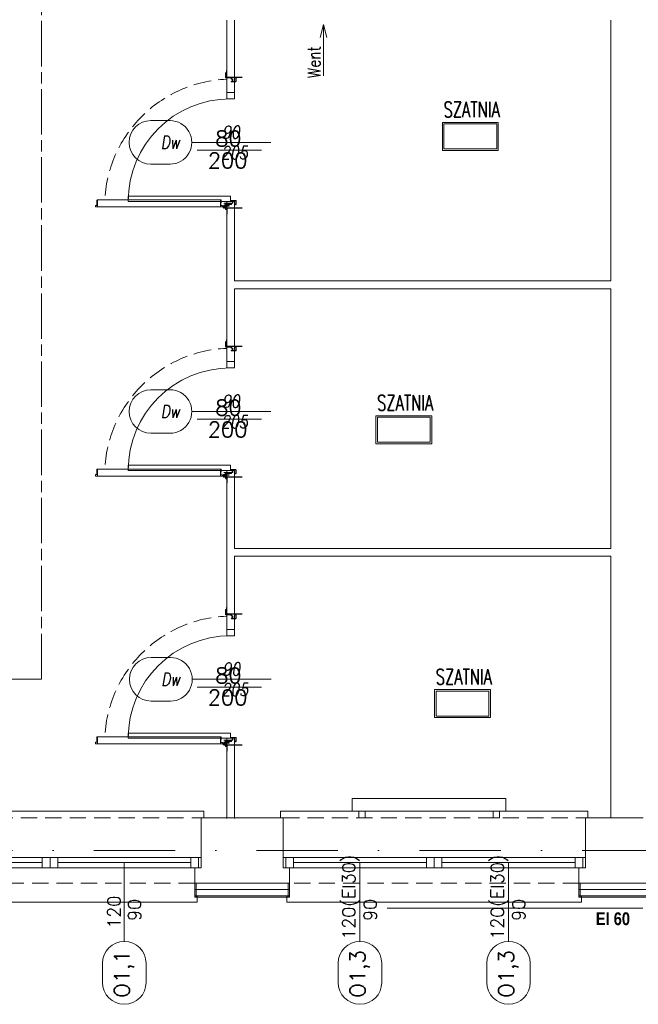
# Model space of a CAD drawing. Header units: millimetres. Extents: x -82287 to 177822, y -399756 to 0.
# Tile 119 of 228: x 49406 to 49889, y -195667 to -194899. Entities that reach past the tile are written whole.
import ezdxf
from ezdxf.enums import TextEntityAlignment as Align

# ---------------------------------------------------------------- set-up
doc = ezdxf.new("R2010")
doc.units = ezdxf.units.MM
doc.header["$MEASUREMENT"] = 0
for name, pattern in [('SUŁOSZOWA - PB 21 03$0$2_3', [1, 0.5, -0.5]), ('SUŁOSZOWA - PB 21 03$0$CENTER', [0.6, 0.375, -0.075, 0.075, -0.075]), ('SUŁOSZOWA - PB 21 03$0$CHAIN', [0.3543, 0.2362, -0.0295, 0.0591, -0.0295]), ('SUŁOSZOWA - PB 21 03$0$DASHDOT', [25.4, 12.7, -6.35, 0, -6.35]), ('SUŁOSZOWA - PB 21 03$0$HIDDEN', [9.525, 6.35, -3.175]), ('SUŁOSZOWA - PB 21 03$0$Hidden Line', [391.222223, 282.222223, -109])]:
    doc.linetypes.add(name, pattern=pattern)
doc.layers.get('DEFPOINTS').update_dxf_attribs({"lineweight": 50})
doc.layers.add('FL_XREF', color=252, linetype='Continuous')
for name, color, linetype, lineweight in [('SUŁOSZOWA - PB 21 03$0$! WYPOSAŻENIE', 251, 'Continuous', 0), ('SUŁOSZOWA - PB 21 03$0$!! 0_ Istn-okna', 251, 'Continuous', 0), ('SUŁOSZOWA - PB 21 03$0$!! 0_ Istn-sciany', 251, 'Continuous', 0), ('SUŁOSZOWA - PB 21 03$0$!! 0_ Istn-widok', 251, 'Continuous', 0), ('SUŁOSZOWA - PB 21 03$0$!! 0_Istn-cienka', 251, 'Continuous', 0), ('SUŁOSZOWA - PB 21 03$0$!! 0_Istn-grzejniki', 251, 'Continuous', 0), ('SUŁOSZOWA - PB 21 03$0$!! 0_Istn-went', 251, 'Continuous', 0), ('SUŁOSZOWA - PB 21 03$0$!! 0_Opis_okna', 251, 'Continuous', 0), ('SUŁOSZOWA - PB 21 03$0$!! 0_Opis_pom', 251, 'Continuous', 0), ('SUŁOSZOWA - PB 21 03$0$!! 0_Osie', 251, 'SUŁOSZOWA - PB 21 03$0$DASHDOT', 0), ('SUŁOSZOWA - PB 21 03$0$!! 1  WYDZIELENIE PPOŻ', 251, 'Continuous', 0), ('SUŁOSZOWA - PB 21 03$0$!! 1_ tynk zewn  - nowy', 251, 'Continuous', 0), ('SUŁOSZOWA - PB 21 03$0$!! 1_droga ewakuacyjna', 251, 'SUŁOSZOWA - PB 21 03$0$CHAIN', 0), ('SUŁOSZOWA - PB 21 03$0$!! 1_OPIS POM NOWE', 251, 'Continuous', 0), ('SUŁOSZOWA - PB 21 03$0$!! 1_PROJ Sciany', 251, 'Continuous', 0), ('SUŁOSZOWA - PB 21 03$0$!! 2_ remont Ocieplenie', 251, 'SUŁOSZOWA - PB 21 03$0$ZIGZAG', 0), ('SUŁOSZOWA - PB 21 03$0$!! 2_Drzwi - nowe remont', 251, 'Continuous', 0), ('SUŁOSZOWA - PB 21 03$0$!! 2_drzwi opis', 251, 'Continuous', 0), ('SUŁOSZOWA - PB 21 03$0$!! 2_WYBURZENIA DO REMONTU', 251, 'Continuous', 0), ('SUŁOSZOWA - PB 21 03$0$0-osie-liniA', 251, 'SUŁOSZOWA - PB 21 03$0$DASHDOT', 0), ('SUŁOSZOWA - PB 21 03$0$Dimension (ISO)', 251, 'Continuous', 0)]:
    doc.layers.add(name, color=color, linetype=linetype, lineweight=lineweight)
doc.styles.add('SUŁOSZOWA - PB 21 03$0$50', font='ROMANS.shx', dxfattribs={"width": 0.8, "oblique": 10, "height": 10})
doc.styles.add('SUŁOSZOWA - PB 21 03$0$ARCHETYP', font='romans.shx', dxfattribs={"height": 15})
doc.styles.add('SUŁOSZOWA - PB 21 03$0$ARIAL', font='tahoma.ttf')
doc.styles.add('SUŁOSZOWA - PB 21 03$0$Note Text (ISO)', font='tahoma.ttf')
doc.styles.add('SUŁOSZOWA - PB 21 03$0$STYLE7', font='ARIALNB.TTF')
doc.styles.add('SUŁOSZOWA - PB 21 03$0$TXT', font='simplex.shx')
doc.linetypes.add('SUŁOSZOWA - PB 21 03$0$ZIGZAG', pattern='A,0.00254,-5.08,[131,ltypeshp.shx,S=5.08,R=0,X=-5.08,Y=0],-10.16,[131,ltypeshp.shx,S=5.08,R=180,X=5.08,Y=0],-5.08', length=20.32254)
doc.dimstyles.new('SUŁOSZOWA - PB 21 03$0$Default (ISO)', dxfattribs={"dimscale": 5, "dimtxt": 5, "dimasz": 5, "dimexe": 3.175, "dimexo": 0, "dimgap": 0.762, "dimtad": 1, "dimdec": 0, "dimrnd": 1e-08, "dimzin": 0, "dimtxsty": 'SUŁOSZOWA - PB 21 03$0$Note Text (ISO)', "dimcen": 0.09, "dimdle": 10, "dimclrd": 256, "dimclre": 256, "dimclrt": 256, "dimazin": 0, "dimtfac": 0.70104, "dimtmove": 0, "dimatfit": 3, "dimfxl": 1, "dimtolj": 1, "dimtzin": 0, "dimlwd": -1, "dimlwe": -1, "dimarcsym": 0})

# ---------------------------------------------------------------- blocks, each defined once
blk = doc.blocks.new('SUŁOSZOWA - PB 21 03$0$BLOK OSI')
at = {"layer": 'SUŁOSZOWA - PB 21 03$0$0-osie-liniA', "ltscale": 5}
blk.add_lwpolyline([(48639.33, -195663.09), (55424.28, -195663.09)], dxfattribs=at)
blk = doc.blocks.new('SUŁOSZOWA - PB 21 03$0$zaw-dr-90-p')
at = {"color": 2, "linetype": 'SUŁOSZOWA - PB 21 03$0$CENTER', "ltscale": 0.2}
for p, q in [((12, 0), (-12, 0)), ((0, 12), (0, -12)), ((24.5, 24), (31, 24)), ((24.5, 19), (31, 19))]:
    blk.add_line(p, q, dxfattribs=at)
at = {"ltscale": 0.2}
for p, q in [((10, 12), (6.5, 12)), ((10, 0), (10, 6.5))]:
    blk.add_line(p, q, dxfattribs=at)
blk.add_lwpolyline([(0, 6.5), (23.5, 6.5, 0.414214), (28, 11), (28, 31), (24.5, 31), (24.5, 11, -0.414214), (23.5, 10), (0, 10, 4.561698), (7.6, 6.5), (4.9, 4.2)], format="xyb", dxfattribs=at)
blk.add_lwpolyline([(-0.2, -0.2), (-2.5, -0.2), (-2.5, 0.2), (-0.2, 0.2), (-0.2, 2.5), (0.2, 2.5), (0.2, 0.2), (2.8, 0.2), (2.8, -0.2), (0.2, -0.2), (0.2, -2.8), (-0.2, -2.8)], close=True)
blk.add_lwpolyline([(10, 10), (10, 39), (6.5, 39), (6.5, 10)], dxfattribs=at)
blk.add_circle((0, 0), 6.5, dxfattribs=at)
blk = doc.blocks.new('SUŁOSZOWA - PB 21 03$0$drzwi 90- sc 12')
for p, q in [((-13620.32, 20410.16), (-13620.32, 20313.77)), ((-13614.92, 20409.86), (-13620.32, 20409.86)), ((-13616.12, 20410.26), (-13620.22, 20410.26)), ((-13616.12, 20410.26), (-13620, 20410.26)), ((-13618.17, 20410.26), (-13616.22, 20410.26)), ((-13618.17, 20410.26), (-13616.22, 20410.26)), ((-13616.12, 20410.26), (-13616.12, 20411.46)), ((-13616.12, 20411.46), (-13615.02, 20411.46)), ((-13614.92, 20411.36), (-13614.92, 20313.77)), ((-13620.32, 20313.47), (-13620.32, 20317.97)), ((-13614.92, 20312.27), (-13614.92, 20317.97)), ((-13715.57, 20308.32), (-13715.57, 20308.56)), ((-13715.57, 20307.69), (-13715.57, 20308.56)), ((-13715.57, 20307.82), (-13715.57, 20308.56)), ((-13614.92, 20313.77), (-13620.32, 20313.77)), ((-13618.22, 20313.37), (-13620.22, 20313.37)), ((-13618.22, 20313.67), (-13618.22, 20313.37)), ((-13618.22, 20313.67), (-13616.42, 20313.67)), ((-13617.77, 20311.12), (-13617.77, 20305.72)), ((-13617.77, 20311.12), (-13617.77, 20305.72)), ((-13616.17, 20309.92), (-13617.37, 20309.92)), ((-13616.17, 20309.92), (-13616.17, 20311.02)), ((-13615.92, 20313.17), (-13615.92, 20312.17)), ((-13615.92, 20312.17), (-13615.02, 20312.17)), ((-13715.77, 20301.96), (-13716.27, 20301.96)), ((-13715.57, 20307.72), (-13715.37, 20307.72)), ((-13616.77, 20301.96), (-13616.27, 20301.96))]:
    blk.add_line(p, q)
for points in [[(-13665.27, 20284.96), (-13665.27, 20325.83)], [(-13615.57, 20309.64), (-13615.32, 20309.64), (-13615.32, 20309.82), (-13616.32, 20309.82), (-13616.32, 20309.64), (-13615.92, 20309.64)]]:
    blk.add_lwpolyline(points)
at = {"lineweight": 30}
for points in [[(-13716.27, 20308.92), (-13721.27, 20308.92)], [(-13716.27, 20308.92), (-13716.27, 20296.92)], [(-13614.27, 20308.92), (-13609.27, 20308.92)], [(-13614.27, 20308.92), (-13614.27, 20296.92)]]:
    blk.add_lwpolyline(points, dxfattribs=at)
at = {"ltscale": 0.2}
for points in [[(-13715.57, 20307.51), (-13715.57, 20309.48, 0.414214), (-13715.91, 20309.82), (-13719.43, 20309.82, 0.414214), (-13719.77, 20309.48), (-13719.77, 20308.92), (-13719.59, 20308.92), (-13719.59, 20309.48, -0.414214), (-13719.43, 20309.64), (-13716.97, 20309.64)], [(-13716.97, 20309.64), (-13715.91, 20309.64, -0.414214), (-13715.75, 20309.48), (-13715.75, 20307.51)], [(-13615.92, 20309.64), (-13616.63, 20309.64, 0.414214), (-13616.79, 20309.48), (-13616.79, 20305.58, -0.414214), (-13617.13, 20305.24), (-13617.58, 20305.24, 0.414214), (-13617.74, 20305.08), (-13617.74, 20304.48, -0.414214), (-13618.08, 20304.14), (-13619.26, 20304.14, -0.414214), (-13619.6, 20304.48), (-13619.6, 20305.15, 1), (-13619.79, 20305.15), (-13619.79, 20301.96, 0.414214), (-13619.63, 20301.8), (-13617.11, 20301.8, 0.414214), (-13616.95, 20301.96), (-13616.95, 20302.52), (-13616.77, 20302.52), (-13616.77, 20301.96, -0.414214), (-13617.11, 20301.62), (-13619.63, 20301.62, -0.414214), (-13619.97, 20301.96), (-13619.97, 20305.15, -1), (-13619.42, 20305.15), (-13619.42, 20304.48, 0.414214), (-13619.26, 20304.32), (-13618.08, 20304.32, 0.414214), (-13617.92, 20304.48), (-13617.92, 20305.08, -0.414214), (-13617.58, 20305.42), (-13617.13, 20305.42, 0.414214), (-13616.97, 20305.58), (-13616.97, 20309.48, -0.414214), (-13616.63, 20309.82), (-13613.11, 20309.82, -0.414214), (-13612.77, 20309.48), (-13612.77, 20308.92), (-13612.95, 20308.92), (-13612.95, 20309.48, 0.414214), (-13613.11, 20309.64), (-13615.57, 20309.64)], [(-13715.75, 20307.76), (-13715.75, 20305.58, 0.414214), (-13715.41, 20305.24), (-13714.96, 20305.24, -0.414214), (-13714.8, 20305.08), (-13714.8, 20304.48, 0.414214), (-13714.46, 20304.14), (-13713.28, 20304.14, 0.414214), (-13712.94, 20304.48), (-13712.94, 20305.15, -1), (-13712.75, 20305.15), (-13712.75, 20301.96, -0.414214), (-13712.91, 20301.8), (-13715.43, 20301.8, -0.414214), (-13715.59, 20301.96), (-13715.59, 20302.52), (-13715.77, 20302.52), (-13715.77, 20301.96, 0.414214), (-13715.43, 20301.62), (-13712.91, 20301.62, 0.414214), (-13712.57, 20301.96), (-13712.57, 20305.15, 1), (-13713.12, 20305.15), (-13713.12, 20304.48, -0.414214), (-13713.28, 20304.32), (-13714.46, 20304.32, -0.414214), (-13714.62, 20304.48), (-13714.62, 20305.08, 0.414214), (-13714.96, 20305.42), (-13715.41, 20305.42, -0.414214), (-13715.57, 20305.58), (-13715.57, 20307.64)]]:
    blk.add_lwpolyline(points, format="xyb", dxfattribs=at)
blk.add_lwpolyline([(-13616.79, 20308.82), (-13616.97, 20308.82), (-13616.97, 20307.42), (-13616.79, 20307.42)], close=True)
for centre, radius, start, end in [((-13620.22, 20410.16), 0.1, 90, 180), ((-13615.02, 20411.36), 0.1, 0, 90), ((-13620.22, 20313.47), 0.1, 180, 270), ((-13616.42, 20313.17), 0.5, 0, 90), ((-13616.27, 20311.02), 0.1, 0, 90), ((-13615.02, 20312.27), 0.1, 270, 0)]:
    blk.add_arc(centre, radius, start, end)
at = {"linetype": 'SUŁOSZOWA - PB 21 03$0$Hidden Line', "lineweight": 9, "ltscale": 0.05}
blk.add_arc((-13615.5, 20305.14), 99.12, 94.80054, 177.69442, dxfattribs=at)
at = {"xscale": 0.09999999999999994, "yscale": 0.09999999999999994, "zscale": 0.09999999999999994, "rotation": 180.0000000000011}
blk.add_blockref('SUŁOSZOWA - PB 21 03$0$zaw-dr-90-p', (-13614.92, 20310.92), dxfattribs=at)
blk = doc.blocks.new('SUŁOSZOWA - PB 21 03$0$1_ok-opis')
blk.add_line((0, 111.61), (0, 50))
for points in [[(-17, 128.61), (-17, 143.61)], [(17, 128.61), (17, 143.61)]]:
    blk.add_lwpolyline(points)
for centre, start, end in [((0, 143.61), 0, 180), ((0, 128.61), 180, 0)]:
    blk.add_arc(centre, 17, start, end)
at = {"style": 'SUŁOSZOWA - PB 21 03$0$ARCHETYP'}
for tag, height, rotation, p in [('NR', 12, 90, (0, 136.9)), ('NR', 12, 270, (0, 136.9)), ('SZEROKOŚĆ', 10, 90, (-8, 78.29)), ('WYSOKOŚĆ', 10, 270, (-8, 78.29)), ('WYSOKOŚĆ', 10, 90, (8, 78.29)), ('SZEROKOŚĆ', 10, 270, (8, 78.29))]:
    blk.add_attdef(tag, text='', height=height, rotation=rotation, dxfattribs=at).set_placement(p, align=Align.MIDDLE)
blk = doc.blocks.new('*D1518')
at = {"layer": 'DEFPOINTS', "color": 0, "transparency": 16777216}
for p in [(-689.8, 120.2), (510.2, 120.2), (510.2, 18.8)]:
    blk.add_point(p, dxfattribs=at)
at = {"layer": 'SUŁOSZOWA - PB 21 03$0$Dimension (ISO)', "transparency": 16777216}
for p, q in [((-689.8, 120.2), (-689.8, 2.9)), ((510.2, 120.2), (510.2, 2.9)), ((-664.8, 18.8), (485.2, 18.8))]:
    blk.add_line(p, q, dxfattribs=at)
for points in [[(-664.8, 22.9), (-664.8, 14.6), (-689.8, 18.8)], [(485.2, 22.9), (485.2, 14.6), (510.2, 18.8)]]:
    blk.add_solid(points, dxfattribs=at)
at = {"layer": 'SUŁOSZOWA - PB 21 03$0$Dimension (ISO)', "lineweight": 9, "transparency": 16777216, "insert": (-160.6, 48.6), "char_height": 25, "attachment_point": 1, "style": 'SUŁOSZOWA - PB 21 03$0$Note Text (ISO)'}
blk.add_mtext('\\A1;1200', dxfattribs=at)
blk = doc.blocks.new('SUŁOSZOWA - PB 21 03$0$A$C11ef928a')
at = {"layer": 'SUŁOSZOWA - PB 21 03$0$Dimension (ISO)', "lineweight": 9}
dim = blk.add_linear_dim(base=(510.2, 18.8), p1=(-689.8, 120.2), p2=(510.2, 120.2), angle=180, dimstyle='SUŁOSZOWA - PB 21 03$0$Default (ISO)', override={"dimdec": 0, "dimlfac": 1, "dimtp": 0, "dimtm": 0, "dimtdec": 2, "dimtofl": 0, "dimatfit": 1}, dxfattribs=at)
dim.commit()
dim.dimension.update_dxf_attribs({"geometry": '*D1518', "text_midpoint": (-125.7, 18.8), "dimtype": 128})
blk = doc.blocks.new('SUŁOSZOWA - PB 21 03')
at = {"layer": 'SUŁOSZOWA - PB 21 03$0$!! 0_ Istn-okna'}
for points in [[(49249.71142, -195605.5883), (49485.71142, -195605.5883)], [(49549.71142, -195605.5883), (49785.71142, -195605.5883)], [(49249.71142, -195613.5883), (49485.71142, -195613.5883)], [(49257.71142, -195609.5883), (49361.71142, -195609.5883)], [(49373.71142, -195609.5883), (49477.71142, -195609.5883)], [(49549.71142, -195613.5883), (49785.71142, -195613.5883)], [(49557.71142, -195609.5883), (49661.71142, -195609.5883)], [(49673.71142, -195609.5883), (49777.71142, -195609.5883)]]:
    blk.add_lwpolyline(points, dxfattribs=at)
for points in [[(49361.71142, -195613.5883), (49367.71142, -195613.5883), (49367.71142, -195605.5883), (49361.71142, -195605.5883)], [(49367.71142, -195613.5883), (49373.71142, -195613.5883), (49373.71142, -195605.5883), (49367.71142, -195605.5883)], [(49477.71142, -195613.5883), (49483.71142, -195613.5883), (49483.71142, -195605.5883), (49477.71142, -195605.5883)], [(49551.71142, -195613.5883), (49557.71142, -195613.5883), (49557.71142, -195605.5883), (49551.71142, -195605.5883)], [(49661.71142, -195613.5883), (49667.71142, -195613.5883), (49667.71142, -195605.5883), (49661.71142, -195605.5883)], [(49667.71142, -195613.5883), (49673.71142, -195613.5883), (49673.71142, -195605.5883), (49667.71142, -195605.5883)], [(49777.71142, -195613.5883), (49783.71142, -195613.5883), (49783.71142, -195605.5883), (49777.71142, -195605.5883)]]:
    blk.add_lwpolyline(points, close=True, dxfattribs=at)
at = {"layer": 'SUŁOSZOWA - PB 21 03$0$!! 0_ Istn-sciany'}
for p, q in [((49805.71142, -194952.0883), (49805.71142, -195155.75497)), ((49805.71142, -195161.75497), (49805.71142, -195364.42164)), ((49805.71142, -195370.42164), (49805.71142, -195574.5883))]:
    blk.add_line(p, q, dxfattribs=at)
for points in [[(49505.71142, -194952.0883), (49505.71142, -194996.5883)], [(49511.71142, -194952.0883), (49511.71142, -194996.5883)], [(49511.71142, -195008.5883), (49505.71142, -195008.5883)], [(49505.71142, -195098.5883), (49505.71142, -195206.5883)], [(49511.71142, -195098.5883), (49505.71142, -195098.5883)], [(49511.71142, -195098.5883), (49511.71142, -195155.75497)], [(49805.71142, -195155.75497), (49511.71142, -195155.75497)], [(49511.71142, -195161.75497), (49511.71142, -195206.5883)], [(49805.71142, -195161.75497), (49511.71142, -195161.75497)], [(49511.71142, -195218.5883), (49505.71142, -195218.5883)], [(49505.71142, -195308.5883), (49505.71142, -195415.5883)], [(49511.71142, -195308.5883), (49505.71142, -195308.5883)], [(49511.71142, -195308.5883), (49511.71142, -195364.42164)], [(49805.71142, -195364.42164), (49511.71142, -195364.42164)], [(49511.71142, -195370.42164), (49511.71142, -195415.5883)], [(49805.71142, -195370.42164), (49511.71142, -195370.42164)], [(49511.71142, -195427.5883), (49505.71142, -195427.5883)], [(49505.71142, -195517.5883), (49505.71142, -195575.0883)], [(49511.71142, -195517.5883), (49505.71142, -195517.5883)], [(49511.71142, -195517.5883), (49511.71142, -195575.0883)], [(49505.71142, -195574.5883), (49485.71142, -195574.5883)], [(49485.71142, -195574.5883), (49485.71142, -195613.5883)], [(49549.71142, -195574.5883), (49511.71142, -195574.5883)], [(49549.71142, -195574.5883), (49549.71142, -195613.5883)], [(49805.71142, -195574.5883), (49785.71142, -195574.5883)], [(49785.71142, -195574.5883), (49785.71142, -195613.5883)], [(49480.71142, -195613.5883), (49485.71142, -195613.5883)], [(49480.71142, -195613.5883), (49480.71142, -195625.5883)], [(49549.71142, -195613.5883), (49554.71142, -195613.5883)], [(49554.71142, -195613.5883), (49554.71142, -195625.5883)], [(49780.71142, -195613.5883), (49785.71142, -195613.5883)], [(49780.71142, -195613.5883), (49780.71142, -195625.5883)], [(49554.71142, -195625.5883), (49480.71142, -195625.5883)], [(49854.71142, -195625.5883), (49780.71142, -195625.5883)]]:
    blk.add_lwpolyline(points, dxfattribs=at)
at = {"layer": 'SUŁOSZOWA - PB 21 03$0$!! 0_ Istn-widok'}
for points in [[(49247.71142, -195569.5883), (49487.71142, -195569.5883)], [(49487.71142, -195574.5883), (49487.71142, -195569.5883)], [(49547.71142, -195569.5883), (49787.71142, -195569.5883)], [(49547.71142, -195574.5883), (49547.71142, -195569.5883)], [(49787.71142, -195574.5883), (49787.71142, -195569.5883)], [(49511.71142, -195574.5883), (49505.71142, -195574.5883)], [(49805.71142, -195574.5883), (49830.71142, -195574.5883)], [(49482.71142, -195635.5883), (49482.71142, -195640.5883)], [(49552.71142, -195635.5883), (49552.71142, -195640.5883)], [(49782.71142, -195635.5883), (49782.71142, -195640.5883)], [(49482.71142, -195640.5883), (49252.71142, -195640.5883)], [(49782.71142, -195640.5883), (49552.71142, -195640.5883)]]:
    blk.add_lwpolyline(points, dxfattribs=at)
at = {"layer": 'SUŁOSZOWA - PB 21 03$0$!! 0_Istn-cienka', "linetype": 'SUŁOSZOWA - PB 21 03$0$HIDDEN', "ltscale": 2}
for points in [[(49249.71142, -195574.5883), (49485.71142, -195574.5883)], [(49549.71142, -195574.5883), (49785.71142, -195574.5883)], [(49480.71142, -195625.5883), (49254.71142, -195625.5883)], [(49780.71142, -195625.5883), (49554.71142, -195625.5883)]]:
    blk.add_lwpolyline(points, dxfattribs=at)
at = {"layer": 'SUŁOSZOWA - PB 21 03$0$!! 0_Istn-grzejniki'}
blk.add_lwpolyline([(49608.71142, -195574.5883), (49608.71142, -195569.5883), (49603.71142, -195569.5883), (49603.71142, -195559.5883), (49723.71142, -195559.5883), (49723.71142, -195569.5883), (49718.71142, -195569.5883), (49718.71142, -195574.5883), (49713.71142, -195574.5883), (49713.71142, -195569.5883), (49613.71142, -195569.5883), (49613.71142, -195574.5883)], close=True, dxfattribs=at)
at = {"layer": 'SUŁOSZOWA - PB 21 03$0$!! 0_Istn-went'}
for points in [[(49581.21142, -194955.64023), (49578.53193, -194965.64023)], [(49581.21142, -194995.68676), (49581.21142, -194955.64023)], [(49581.21142, -194955.64023), (49583.89092, -194965.64023)]]:
    blk.add_lwpolyline(points, dxfattribs=at)
at = {"layer": 'SUŁOSZOWA - PB 21 03$0$!! 0_Opis_pom', "ltscale": 0.7}
for points in [[(49674.11246, -195053.8059), (49717.63246, -195053.8059), (49717.63246, -195032.0459), (49674.11246, -195032.0459)], [(49675.20046, -195052.7179), (49716.54446, -195052.7179), (49716.54446, -195033.1339), (49675.20046, -195033.1339)], [(49622.20951, -195282.72772), (49665.72951, -195282.72772), (49665.72951, -195260.96772), (49622.20951, -195260.96772)], [(49623.29751, -195281.63972), (49664.64151, -195281.63972), (49664.64151, -195262.05572), (49623.29751, -195262.05572)], [(49668.00592, -195496.38737), (49711.52592, -195496.38737), (49711.52592, -195474.62737), (49668.00592, -195474.62737)], [(49669.09392, -195495.29937), (49710.43792, -195495.29937), (49710.43792, -195475.71537), (49669.09392, -195475.71537)]]:
    blk.add_lwpolyline(points, close=True, dxfattribs=at)
at = {"layer": 'SUŁOSZOWA - PB 21 03$0$!! 1  WYDZIELENIE PPOŻ', "color": 20, "linetype": 'SUŁOSZOWA - PB 21 03$0$2_3', "ltscale": 10, "true_color": 0xf65c09, "const_width": 1}
blk.add_lwpolyline([(49830.71142, -195645.17639), (49630.71142, -195645.17639)], dxfattribs=at)
at = {"layer": 'SUŁOSZOWA - PB 21 03$0$!! 1_ tynk zewn  - nowy'}
for points in [[(49480.71142, -195625.5883), (49480.71142, -195636.5883)], [(49481.71142, -195625.5883), (49481.71142, -195636.5883)], [(49553.71142, -195625.5883), (49553.71142, -195636.5883)], [(49554.71142, -195625.5883), (49554.71142, -195636.5883)], [(49780.71142, -195625.5883), (49780.71142, -195636.5883)], [(49781.71142, -195625.5883), (49781.71142, -195636.5883)], [(49554.71142, -195635.5883), (49480.71142, -195635.5883)], [(49554.71142, -195636.5883), (49480.71142, -195636.5883)], [(49854.71142, -195635.5883), (49780.71142, -195635.5883)], [(49854.71142, -195636.5883), (49780.71142, -195636.5883)]]:
    blk.add_lwpolyline(points, dxfattribs=at)
at = {"layer": 'SUŁOSZOWA - PB 21 03$0$!! 1_droga ewakuacyjna', "ltscale": 150}
blk.add_lwpolyline([(49229.71142, -195466.58826), (49361.06958, -195466.58826), (49361.06958, -194786.15583), (50002.38268, -194786.15583), (50002.38268, -194926.5883)], dxfattribs=at)
at = {"layer": 'SUŁOSZOWA - PB 21 03$0$!! 1_PROJ Sciany'}
for points in [[(49505.71142, -194996.5883), (49511.71142, -194996.5883)], [(49505.71143, -195206.5883), (49511.71143, -195206.5883)], [(49505.71142, -195415.5883), (49511.71142, -195415.5883)]]:
    blk.add_lwpolyline(points, dxfattribs=at)
at = {"layer": 'SUŁOSZOWA - PB 21 03$0$!! 2_ remont Ocieplenie', "linetype": 'SUŁOSZOWA - PB 21 03$0$ZIGZAG', "ltscale": 0.75}
for points in [[(49554.71142, -195630.5883), (49480.71142, -195630.5883)], [(49854.71142, -195630.5883), (49780.71142, -195630.5883)]]:
    blk.add_lwpolyline(points, dxfattribs=at)
at = {"layer": 'SUŁOSZOWA - PB 21 03$0$!! 2_WYBURZENIA DO REMONTU'}
for points in [[(49505.71142, -194996.78152), (49505.71142, -195008.5883)], [(49511.71142, -194996.90477), (49511.71142, -195008.5883)], [(49532.71142, -195053.5883), (49482.71142, -195053.5883)], [(49505.71142, -195206.8753), (49505.71142, -195218.5883)], [(49511.71142, -195206.89391), (49511.71142, -195218.5883)], [(49532.71142, -195263.5883), (49482.71142, -195263.5883)], [(49505.71142, -195415.79124), (49505.71142, -195427.5883)], [(49511.71142, -195415.76942), (49511.71142, -195427.5883)], [(49532.71142, -195472.5883), (49482.71142, -195472.5883)]]:
    blk.add_lwpolyline(points, dxfattribs=at)
for points in [[(49511.71142, -195013.5883), (49511.71142, -195008.5883), (49505.71142, -195008.5883), (49505.71142, -195013.5883)], [(49428.71142, -195089.5883), (49508.71142, -195089.5883), (49508.71142, -195093.5883), (49428.71142, -195093.5883)], [(49511.71142, -195093.5883), (49511.71142, -195098.5883), (49505.71142, -195098.5883), (49505.71142, -195093.5883)], [(49511.71142, -195223.5883), (49511.71142, -195218.5883), (49505.71142, -195218.5883), (49505.71142, -195223.5883)], [(49428.71142, -195299.5883), (49508.71142, -195299.5883), (49508.71142, -195303.5883), (49428.71142, -195303.5883)], [(49511.71142, -195303.5883), (49511.71142, -195308.5883), (49505.71142, -195308.5883), (49505.71142, -195303.5883)], [(49511.71142, -195432.5883), (49511.71142, -195427.5883), (49505.71142, -195427.5883), (49505.71142, -195432.5883)], [(49428.71142, -195508.5883), (49508.71142, -195508.5883), (49508.71142, -195512.5883), (49428.71142, -195512.5883)], [(49511.71142, -195512.5883), (49511.71142, -195517.5883), (49505.71142, -195517.5883), (49505.71142, -195512.5883)]]:
    blk.add_lwpolyline(points, close=True, dxfattribs=at)
for centre in [(49508.71142, -195093.5883), (49508.71142, -195303.5883), (49508.71142, -195512.5883)]:
    blk.add_arc(centre, 80, 90.00000004, 180.00000004, dxfattribs=at)
at = {"xscale": -0.1, "yscale": 0.1, "zscale": 0.1, "rotation": 90}
blk.add_blockref('SUŁOSZOWA - PB 21 03$0$A$C11ef928a', (82225.12684, -195364.3052), dxfattribs=at)
at = {"layer": 'SUŁOSZOWA - PB 21 03$0$!! 0_Opis_okna'}
ref = blk.add_blockref('SUŁOSZOWA - PB 21 03$0$1_ok-opis', (49609.71142, -195559.5883), dxfattribs=dict(at, rotation=180))
ref.add_attrib('SZEROKOŚĆ', '120(EI30)', dxfattribs={"layer": '0', "height": 10, "rotation": 90, "style": 'SUŁOSZOWA - PB 21 03$0$ARCHETYP'}).set_placement((49601.71142, -195636.52526), align=Align.MIDDLE)
ref.add_attrib('WYSOKOŚĆ', '90', dxfattribs={"layer": '0', "height": 10, "rotation": 90, "style": 'SUŁOSZOWA - PB 21 03$0$ARCHETYP'}).set_placement((49617.71142, -195646.53526), align=Align.MIDDLE)
ref.add_attrib('NR', 'O1,3', dxfattribs={"layer": '0', "height": 12, "rotation": 90, "style": 'SUŁOSZOWA - PB 21 03$0$ARCHETYP'}).set_placement((49609.71142, -195696.48975), align=Align.MIDDLE)
ref = blk.add_blockref('SUŁOSZOWA - PB 21 03$0$1_ok-opis', (49725.71142, -195559.5883), dxfattribs=dict(at, rotation=180))
ref.add_attrib('SZEROKOŚĆ', '120(EI30)', dxfattribs={"layer": '0', "height": 10, "rotation": 90, "style": 'SUŁOSZOWA - PB 21 03$0$ARCHETYP'}).set_placement((49717.71142, -195636.52526), align=Align.MIDDLE)
ref.add_attrib('WYSOKOŚĆ', '90', dxfattribs={"layer": '0', "height": 10, "rotation": 90, "style": 'SUŁOSZOWA - PB 21 03$0$ARCHETYP'}).set_placement((49733.71142, -195646.53526), align=Align.MIDDLE)
ref.add_attrib('NR', 'O1,3', dxfattribs={"layer": '0', "height": 12, "rotation": 90, "style": 'SUŁOSZOWA - PB 21 03$0$ARCHETYP'}).set_placement((49725.71142, -195696.48975), align=Align.MIDDLE)
ref = blk.add_blockref('SUŁOSZOWA - PB 21 03$0$1_ok-opis', (49425.71142, -195559.5883), dxfattribs=dict(at, rotation=180))
ref.add_attrib('SZEROKOŚĆ', '120', dxfattribs={"layer": '0', "height": 10, "rotation": 90, "style": 'SUŁOSZOWA - PB 21 03$0$ARCHETYP'}).set_placement((49417.71142, -195648.30871), align=Align.MIDDLE)
ref.add_attrib('WYSOKOŚĆ', '90', dxfattribs={"layer": '0', "height": 10, "rotation": 90, "style": 'SUŁOSZOWA - PB 21 03$0$ARCHETYP'}).set_placement((49433.71142, -195646.53526), align=Align.MIDDLE)
ref.add_attrib('NR', 'O1,1', dxfattribs={"layer": '0', "height": 12, "rotation": 90, "style": 'SUŁOSZOWA - PB 21 03$0$ARCHETYP'}).set_placement((49425.71142, -195696.48975), align=Align.MIDDLE)
at = {"layer": 'SUŁOSZOWA - PB 21 03$0$!! 0_Osie'}
blk.add_blockref('SUŁOSZOWA - PB 21 03$0$BLOK OSI', (0, 63), dxfattribs=at)
at = {"layer": 'SUŁOSZOWA - PB 21 03$0$!! 2_Drzwi - nowe remont', "xscale": -1, "rotation": 90}
for p in [(69814.63576, -208712.85801), (69814.63577, -208922.85801), (69814.63576, -209131.85801)]:
    blk.add_blockref('SUŁOSZOWA - PB 21 03$0$drzwi 90- sc 12', p, dxfattribs=at)
at = {"layer": 'SUŁOSZOWA - PB 21 03$0$!! 2_drzwi opis'}
ref = blk.add_blockref('SUŁOSZOWA - PB 21 03$0$1_ok-opis', (49590.04918, -195047.58834), dxfattribs=dict(at, rotation=90.00000361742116))
ref.add_attrib('WYSOKOŚĆ', '90 ', dxfattribs={"layer": '0', "height": 10, "rotation": 0.00000362, "style": 'SUŁOSZOWA - PB 21 03$0$50', "oblique": 10, "width": 0.8}).set_placement((49511.75833, -195039.58834), align=Align.MIDDLE)
ref.add_attrib('SZEROKOŚĆ', '205', dxfattribs={"layer": '0', "height": 10, "rotation": 0.00000362, "style": 'SUŁOSZOWA - PB 21 03$0$50', "oblique": 10, "width": 0.8}).set_placement((49511.75833, -195055.58834), align=Align.MIDDLE)
ref.add_attrib('NR', 'Dw', dxfattribs={"layer": '0', "height": 10, "rotation": 0.00000362, "style": 'SUŁOSZOWA - PB 21 03$0$50', "oblique": 10, "width": 0.8}).set_placement((49461.43793, -195047.58835), align=Align.MIDDLE)
ref = blk.add_blockref('SUŁOSZOWA - PB 21 03$0$1_ok-opis', (49590.04918, -195257.58834), dxfattribs=dict(at, rotation=90.00000361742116))
ref.add_attrib('WYSOKOŚĆ', '90 ', dxfattribs={"layer": '0', "height": 10, "rotation": 0.00000362, "style": 'SUŁOSZOWA - PB 21 03$0$50', "oblique": 10, "width": 0.8}).set_placement((49511.75833, -195249.58834), align=Align.MIDDLE)
ref.add_attrib('SZEROKOŚĆ', '205', dxfattribs={"layer": '0', "height": 10, "rotation": 0.00000362, "style": 'SUŁOSZOWA - PB 21 03$0$50', "oblique": 10, "width": 0.8}).set_placement((49511.75833, -195265.58834), align=Align.MIDDLE)
ref.add_attrib('NR', 'Dw', dxfattribs={"layer": '0', "height": 10, "rotation": 0.00000362, "style": 'SUŁOSZOWA - PB 21 03$0$50', "oblique": 10, "width": 0.8}).set_placement((49461.43793, -195257.58835), align=Align.MIDDLE)
ref = blk.add_blockref('SUŁOSZOWA - PB 21 03$0$1_ok-opis', (49590.37616, -195466.58834), dxfattribs=dict(at, rotation=90.00000361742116))
ref.add_attrib('WYSOKOŚĆ', '90 ', dxfattribs={"layer": '0', "height": 10, "rotation": 0.00000362, "style": 'SUŁOSZOWA - PB 21 03$0$50', "oblique": 10, "width": 0.8}).set_placement((49512.08531, -195458.58834), align=Align.MIDDLE)
ref.add_attrib('SZEROKOŚĆ', '205', dxfattribs={"layer": '0', "height": 10, "rotation": 0.00000362, "style": 'SUŁOSZOWA - PB 21 03$0$50', "oblique": 10, "width": 0.8}).set_placement((49512.08531, -195474.58834), align=Align.MIDDLE)
ref.add_attrib('NR', 'Dw', dxfattribs={"layer": '0', "height": 10, "rotation": 0.00000362, "style": 'SUŁOSZOWA - PB 21 03$0$50', "oblique": 10, "width": 0.8}).set_placement((49461.76492, -195466.58835), align=Align.MIDDLE)
at = {"layer": 'SUŁOSZOWA - PB 21 03$0$! WYPOSAŻENIE', "color": 20, "true_color": 0xf65c09, "insert": (49793.8124, -195648.43656), "char_height": 10, "attachment_point": 1, "style": 'SUŁOSZOWA - PB 21 03$0$STYLE7'}
blk.add_mtext_dynamic_manual_height_columns('EI 60', width=58.1261145, gutter_width=75, heights=[0], dxfattribs=at)
at = {"layer": 'SUŁOSZOWA - PB 21 03$0$!! 0_Istn-went', "style": 'SUŁOSZOWA - PB 21 03$0$ARCHETYP', "width": 0.8}
blk.add_text('Went', height=10, rotation=89.99999996, dxfattribs=at).set_placement((49578.8812, -194997.47365))
at = {"layer": 'SUŁOSZOWA - PB 21 03$0$!! 0_Opis_pom', "ltscale": 0.7, "style": 'SUŁOSZOWA - PB 21 03$0$TXT', "width": 0.7}
for p in [(49696.98759, -195027.99959), (49645.08464, -195256.9214), (49690.88105, -195470.58106)]:
    blk.add_text('SZATNIA', height=12, dxfattribs=at).set_placement(p, align=Align.CENTER)
at = {"layer": 'SUŁOSZOWA - PB 21 03$0$!! 0_Opis_pom', "ltscale": 0.7, "style": 'SUŁOSZOWA - PB 21 03$0$ARIAL'}
for tag, p in [('B0,19', (52679.2094, -194257.55204)), ('B2,14', (73874.0461, -194402.0887)), ('B2,12', (73342.49259, -194413.89249)), ('B1,21', (60405.50261, -194427.18207)), ('B2,11', (73069.01144, -194438.89383)), ('B2,16', (75195.07765, -194441.83446)), ('A1,16', (59129.54925, -194448.08429)), ('B1/17', (59524.53699, -194450.37428)), ('B1,19', (59914.81903, -194448.15658)), ('1,23', (61575.22173, -194450.37428)), ('B0,15', (51514.15008, -194461.8073)), ('A1,1', (58808.06672, -194460.94161)), ('1,22', (60947.33929, -194456.1144)), ('B2,19.1', (76701.67035, -194466.03695)), ('B3,7', (87459.81312, -194465.07097)), ('B3,3', (88235.73906, -194465.79732)), ('B0,18', (52071.43815, -194478.40179)), ('B1,18', (59715.51745, -194473.87108)), ('B2,17', (75506.7465, -194471.3759)), ('B3,6', (86826.65132, -194483.15512)), ('B3,8', (90006.66539, -194478.47972)), ('B1,20', (60198.53687, -194490.17374)), ('B2,10', (72728.63362, -194489.37283)), ('B2,15', (74566.38885, -194487.81114)), ('B2,13', (73649.91716, -194500.01242)), ('A0,6', (49094.40602, -194505.72387)), ('A2,5', (72452.45009, -194505.90583)), ('A1,6', (58565.96262, -194514.50753)), ('B1,1', (61908.24378, -194515.48656)), ('A0,4', (49692.81919, -194517.93289)), ('A0,3', (49906.53818, -194524.03766)), ('B0,22', (54187.56644, -194519.04308)), ('B0,20', (53125.45224, -194527.8835)), ('A0,5', (49399.71914, -194533.19455)), ('B0,21', (53847.26622, -194535.08002)), ('B1,3', (62229.35503, -194604.49851)), ('B2,18', (75922.43604, -194612.23635)), ('B2,19', (77152.69039, -194617.53776)), ('A3,4', (85509.27934, -194642.47136)), ('B0,24B', (54824.42896, -194684.26784)), ('B1,4', (63476.45184, -194691.11207)), ('B0,13', (50367.63944, -194706.5583)), ('B0,16', (51457.40872, -194704.43091)), ('B0,17', (51897.58569, -194706.77195)), ('A2,4', (71695.75649, -194707.44268)), ('A1,5', (58149.22649, -194724.80163)), ('A2.1', (72371.45884, -194731.56251)), ('B0,23', (54542.05776, -194742.93939)), ('A1,2', (58744.42262, -194746.622)), ('B1,2D', (60756.29674, -194750.92727)), ('A1,15', (59129.54925, -194780.73348)), ('B0,14', (50962.60809, -194789.06568)), ('B1,4', (63483.03852, -194791.04365)), ('A3.1', (86079.08704, -194786.62422)), ('A0,2', (49295.91259, -194810.95246)), ('B2.7', (74548.27897, -194836.12781)), ('B3,2', (89035.72921, -194837.99287)), ('B0,7', (52851.95551, -194845.56115)), ('B1,2B', (62374.83512, -194841.86715)), ('B1,2A', (61803.35407, -194869.27513)), ('B0,8', (51561.38742, -194890.27848)), ('A3.2', (86016.50296, -195004.88875)), ('A1,3', (58810.05243, -195008.83917)), ('A0,1', (49914.27925, -195025.82804)), ('A0,10', (49695.87246, -195042.9259)), ('B0,17', (51225.06492, -195049.74007)), ('B0,6', (52110.41055, -195069.39267)), ('B2.2', (74976.1855, -195068.47988)), ('B1,8', (61403.63433, -195071.25189)), ('A2.2', (72371.45884, -195070.78713)), ('A0,7', (49042.50308, -195082.6056)), ('B3,11', (88623.94853, -195099.23575)), ('B3,4', (87612.56208, -195132.78192)), ('B3,5', (86839.47632, -195174.05241)), ('B0,12', (50313.60595, -195207.52936)), ('B0,11', (50726.178, -195219.06638)), ('B3,10', (89778.42161, -195220.68871)), ('B1,6', (63686.26823, -195231.3997)), ('B0,24A', (54359.17011, -195245.97867)), ('A1,4', (58093.66276, -195250.96213)), ('B0,10', (51476.34179, -195259.44699)), ('B3,9', (90479.74099, -195260.18621)), ('A0,11', (49643.96951, -195271.84772)), ('B1,14', (59332.54805, -195280.73534)), ('B0,9', (51798.4912, -195291.17482)), ('B2,21', (75970.16114, -195290.81005)), ('A0,8', (49042.50308, -195293.21363)), ('B1,13', (60186.62513, -195314.46953)), ('B0,3', (52068.59538, -195319.60465)), ('B1,10', (60892.94126, -195319.45825)), ('B1,5', (63419.22943, -195317.21026)), ('A2.3', (71832.37045, -195318.78232)), ('B2,9', (73175.51251, -195317.21162)), ('B2,4', (74493.5947, -195318.7733)), ('B2,3', (74674.2815, -195319.28036)), ('A3,3', (85569.83931, -195318.78232)), ('B3,1', (88723.65615, -195329.98594)), ('B2,8', (73894.209, -195338.18956)), ('B1,9', (61058.12383, -195344.48743)), ('B2,20', (77211.021, -195343.82367)), ('B2.1', (75304.74121, -195348.36327)), ('B0,2', (52227.2348, -195357.98297)), ('B1,2C', (61827.40698, -195369.02625)), ('B1,7', (62134.52151, -195372.05069)), ('B0,1', (53061.17304, -195403.85659)), ('A0,9', (49001.50444, -195413.15723)), ('A0,12', (49689.76592, -195485.50737)), ('B0,4', (52224.78303, -195500.96352)), ('B2,5', (74686.48999, -195507.24036)), ('B1,11', (61050.00078, -195512.89565)), ('B1,12', (60864.00751, -195544.00738)), ('B2,6', (74499.29165, -195549.55175)), ('B0,5', (52066.14362, -195556.83806)), ('C2,2', (74812.78942, -195865.8959)), ('C1,3', (61091.58871, -195973.27844)), ('C0,2A', (52278.30875, -196050.48297)), ('C0,1', (52808.36775, -196132.34208)), ('C1,2', (61690.27405, -196439.72387)), ('C1,1', (62060.59754, -196465.28533)), ('C3,1', (88979.71614, -196545.67785)), ('C0,2B', (53028.88223, -196668.8019)), ('C1,4', (61008.68123, -196686.32122)), ('C2,1', (75334.65984, -196786.2197)), ('C2,3', (74834.65119, -196933.26657)), ('C1,5', (61062.7252, -196991.42453)), ('C1,10', (62127.38542, -196998.81344)), ('C1,9', (62147.33751, -197289.53424)), ('C1,6', (61131.41824, -197329.69535)), ('C0,3', (52181.98562, -197341.92176)), ('D1,1', (73931.12245, -197584.03121)), ('C0,4', (52345.96562, -197596.60561)), ('D0,18', (60296.49264, -197617.95269)), ('C2,4', (75243.70451, -197663.89)), ('D0,7', (59141.53804, -197722.84718)), ('D0,17', (60701.16801, -197741.44864)), ('C1,7', (61222.2575, -197737.18052)), ('D0,3', (59562.25866, -197751.14316)), ('D1,6', (72757.78643, -197751.22612)), ('D1,4', (73157.19908, -197744.29721)), ('D0,6', (58741.71849, -197802.61699)), ('D0,10', (58357.73602, -197820.93991)), ('D,09', (59195.67196, -197881.51243)), ('C0,5', (52269.72696, -197902.4362)), ('C0,6', (52872.93793, -197917.07354)), ('D0,2', (59943.06082, -197917.06725)), ('D1,3', (73475.28953, -197924.29875)), ('D0,16', (60721.3534, -197935.2949)), ('D0,8', (59058.9008, -197963.64925)), ('D0,5', (59448.52586, -197969.8061)), ('C2,5', (74555.08284, -197988.7886)), ('D1,5', (73291.61607, -197999.29956)), ('D0,4', (59655.02693, -198042.2589)), ('D0,15', (60692.12223, -198127.4643)), ('D0,1', (59931.33074, -198173.12806)), ('D1,2', (73578.07819, -198172.30068)), ('D0,11', (58161.27105, -198211.45823)), ('D0,12', (58250.99458, -198537.17631)), ('D0,13', (58250.99458, -198764.99605)), ('D1,7', (71854.87376, -198786.88467)), ('D0,14', (59130.08589, -198795.3373)), ('D1,8', (71715.35366, -199212.44512))]:
    blk.add_attdef(tag, text='', height=11.968, dxfattribs=at).set_placement(p, align=Align.MIDDLE_CENTER)
at = {"layer": 'SUŁOSZOWA - PB 21 03$0$!! 1_OPIS POM NOWE', "style": 'SUŁOSZOWA - PB 21 03$0$ARIAL'}
for tag, p in [('C1.7A', (61271.6179, -197538.30303)), ('C2.5B', (74970.66097, -197546.70728)), ('C2,5C', (74903.71123, -197659.13664)), ('C2.4', (75374.07862, -197726.11453)), ('D1,2B', (74322.25834, -197791.43247)), ('C1.7C', (61260.26049, -197811.38428)), ('C1.8B', (61588.27341, -197817.62151)), ('C1.8A', (61884.42005, -197818.94854)), ('C1.7B', (61322.12354, -197933.89849)), ('C2,5A', (74943.41937, -197993.49482)), ('E1.2', (62164.78326, -198139.98688)), ('E1.5E', (62692.10372, -198153.27854)), ('D1,2C', (73419.9359, -198156.57844)), ('E2.9', (75361.45041, -198161.88904)), ('E2.7', (76022.45692, -198162.26272)), ('E3.1', (88990.58975, -198158.87886)), ('D1,2A', (74280.17915, -198172.30068)), ('E1.5D', (62993.60773, -198185.416)), ('E1.1', (61330.46191, -198191.9806)), ('E1.5C', (63016.9343, -198246.3437)), ('E1.5B', (63264.15117, -198307.8661)), ('E3.2', (88781.41347, -198385.24275)), ('E1.6', (61022.6264, -198421.00827)), ('E2.2', (74782.75417, -198427.85813)), ('E2.8', (75757.29014, -198437.09188)), ('E2.6', (76531.8031, -198444.40756)), ('E3.4', (89392.22607, -198450.03942)), ('E1.5A', (63049.47589, -198456.39852)), ('E1.5G', (62892.39981, -198586.12622)), ('E1.5F', (62736.15118, -198589.14592)), ('E1,4', (61888.25021, -198652.6996)), ('E2.1', (75803.99631, -198697.05773)), ('E1.5L', (63297.7633, -198733.65678)), ('E1.3', (61058.5992, -198806.28147)), ('E1.5H', (62893.53005, -198830.01758)), ('E2,3', (74778.52304, -198843.9541)), ('E3.3', (89150.95684, -198867.32581)), ('E1.5K', (63266.15427, -198904.67789)), ('E1.5I', (62723.74907, -199005.87002)), ('E2.4', (75135.87669, -199083.20857)), ('E2.5', (76615.04061, -199164.91143)), ('E1.5J', (63204.25187, -199215.697))]:
    blk.add_attdef(tag, text='', height=11.968, dxfattribs=at).set_placement(p, align=Align.MIDDLE_CENTER)
at = {"layer": 'SUŁOSZOWA - PB 21 03$0$!! 2_WYBURZENIA DO REMONTU', "style": 'SUŁOSZOWA - PB 21 03$0$ARCHETYP'}
for s, p in [('80', (49496.68862, -195050.5883)), ('200', (49490.90735, -195067.73544)), ('80', (49496.68862, -195260.5883)), ('200', (49490.90735, -195277.73544)), ('80', (49496.68862, -195469.5883)), ('200', (49490.90735, -195486.73544))]:
    blk.add_text(s, height=12, rotation=359.99999996, dxfattribs=at).set_placement(p)

msp = doc.modelspace()

# ---------------------------------------------------------------- block references
at = {"layer": 'FL_XREF'}
msp.add_blockref('SUŁOSZOWA - PB 21 03', (62.28, 52.9), dxfattribs=at)

doc.saveas('drawing.dxf')
